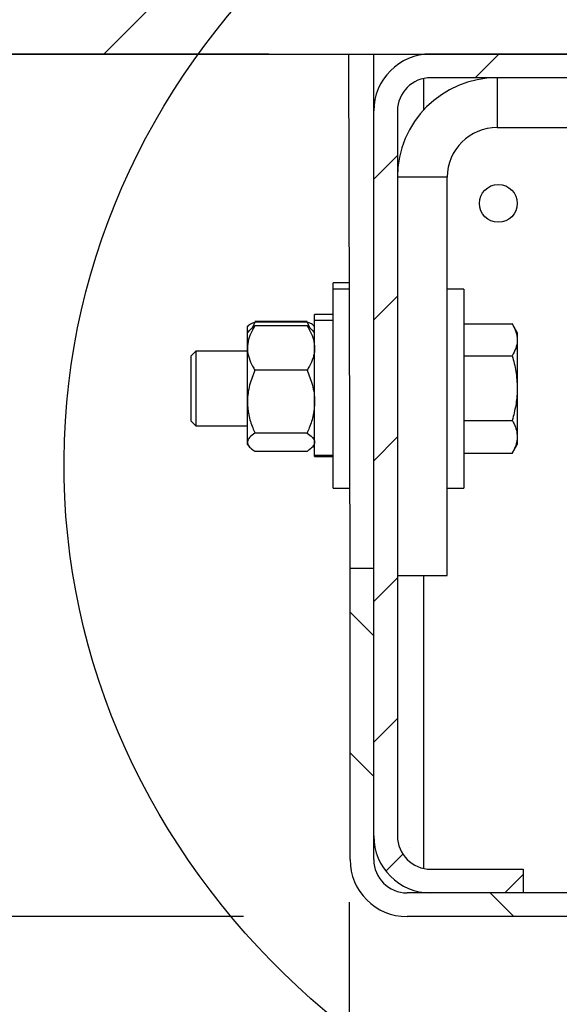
# Model space of a CAD drawing. Header units: inches. Extents: x 170 to 312, y 215 to 248.
# Tile 8 of 256: x 175.612 to 175.806, y 218.694 to 219.049. Entities that reach past the tile are written whole.
import ezdxf

# ---------------------------------------------------------------- set-up
doc = ezdxf.new("R2010")
doc.units = ezdxf.units.IN
doc.header["$LTSCALE"] = 0.25
doc.header["$MEASUREMENT"] = 0
for name, color, linetype in [('ANNOTATIONS', 1, 'Continuous'), ('DETAILS', 4, 'Continuous'), ('MOTOR RH', 7, 'Continuous')]:
    doc.layers.add(name, color=color, linetype=linetype)
doc.styles.add('ARIAL', font='arial.ttf', dxfattribs={"height": 0.09375})
doc.dimstyles.new('STANDARD$0', dxfattribs={"dimtxt": 0.09375, "dimasz": 0.09375, "dimexe": 0.03125, "dimexo": 0.046875, "dimgap": 0.09, "dimtad": 0, "dimtih": 1, "dimtoh": 1, "dimdec": 4, "dimzin": 0, "dimdsep": 46, "dimtxsty": 'ARIAL', "dimcen": 0.09, "dimadec": 0, "dimazin": 0, "dimtfac": 1, "dimtdec": 4, "dimtofl": 0, "dimtmove": 0, "dimatfit": 1, "dimfxl": 1, "dimtolj": 1, "dimtzin": 0, "dimarcsym": 0})

# ---------------------------------------------------------------- blocks, each defined once
blk = doc.blocks.new('*D141')
at = {"layer": 'ANNOTATIONS', "color": 0, "lineweight": -2, "transparency": 16777216}
for p, q in [((175.09415, 219.13), (175.09415, 219.22375)), ((175.70185, 219.03625), (175.0629, 219.03625)), ((175.69271, 218.72558), (175.0629, 218.72558)), ((175.09415, 218.63183), (175.09415, 218.53808))]:
    blk.add_line(p, q, dxfattribs=at)
at = {"layer": 'ANNOTATIONS', "color": 0, "transparency": 16777216}
for points in [[(175.07853, 219.13), (175.10978, 219.13), (175.09415, 219.03625)], [(175.07853, 218.63183), (175.10978, 218.63183), (175.09415, 218.72558)]]:
    blk.add_solid(points, dxfattribs=at)
at = {"layer": 'defpoints', "color": 0, "transparency": 16777216}
for p in [(175.74872, 219.03625), (175.09415, 218.72558), (175.73958, 218.72558)]:
    blk.add_point(p, dxfattribs=at)
at = {"layer": 'ANNOTATIONS', "color": 0, "transparency": 16777216, "insert": (175.09415, 218.88091), "char_height": 0.09375, "attachment_point": 5, "style": 'ARIAL'}
blk.add_mtext('\\A1;4 3/8"', dxfattribs=at)
blk = doc.blocks.new('*D142')
at = {"layer": 'ANNOTATIONS', "color": 0, "lineweight": -2, "transparency": 16777216}
for p, q in [((175.73074, 218.73079), (175.73074, 218.46581)), ((176.09841, 218.73225), (176.09841, 218.46581)), ((175.63699, 218.49706), (175.54324, 218.49706)), ((176.19216, 218.49706), (176.28591, 218.49706))]:
    blk.add_line(p, q, dxfattribs=at)
at = {"layer": 'ANNOTATIONS', "color": 0, "transparency": 16777216}
for points in [[(175.63699, 218.51268), (175.63699, 218.48143), (175.73074, 218.49706)], [(176.19216, 218.51268), (176.19216, 218.48143), (176.09841, 218.49706)]]:
    blk.add_solid(points, dxfattribs=at)
at = {"layer": 'defpoints', "color": 0, "transparency": 16777216}
for p in [(176.09841, 218.77912), (175.73074, 218.77766), (176.09841, 218.49706)]:
    blk.add_point(p, dxfattribs=at)
at = {"layer": 'ANNOTATIONS', "color": 0, "transparency": 16777216, "insert": (175.29013, 218.49706), "char_height": 0.09375, "attachment_point": 5, "style": 'ARIAL'}
blk.add_mtext('\\A1;5 1/4"', dxfattribs=at)

msp = doc.modelspace()

# ---------------------------------------------------------------- hatches: boundary and pattern name
at = {"layer": 'MOTOR RH'}
h = msp.add_hatch(dxfattribs=at)
h.set_pattern_fill('ANSI31', color=256, style=0)
h.set_pattern_definition([(45, (-10.87766, -35.71961), (-0.08838835, 0.08838835), [])])
h.paths.add_polyline_path([(176.09841, 219.55187), (175.41091, 219.55187), (175.41091, 219.31467), (175.34681, 219.31467), (175.48888, 219.26776), (175.41091, 219.26776), (175.41091, 219.03625), (176.09841, 219.03625), (176.09841, 219.19875)])
h = msp.add_hatch(dxfattribs=at)
h.set_pattern_fill('ANSI31', color=256, scale=0.286885, style=0)
h.set_pattern_definition([(45, (169.54622, 216.094297), (-0.02535731, 0.02535731), [])])
edge = h.paths.add_edge_path(flags=0)
edge.add_line((176.07457, 218.9259), (175.99648, 218.94682))
edge.add_line((175.99648, 218.94682), (175.99427, 218.93858))
edge.add_line((175.99427, 218.93858), (176.07237, 218.91765))
edge.add_arc((176.07767, 218.93747), 0.02051, 255, 360)
edge.add_line((176.09819, 218.93747), (176.09819, 219.01574))
edge.add_arc((176.07767, 219.01574), 0.02051, 0, 90)
edge.add_line((176.07767, 219.03625), (175.76009, 219.03625))
edge.add_arc((175.76009, 219.01574), 0.02051, 90, 180)
edge.add_line((175.73958, 219.01574), (175.73958, 218.75463))
edge.add_arc((175.76009, 218.75463), 0.02051, 180, 270)
edge.add_line((175.76009, 218.73412), (175.79337, 218.73412))
edge.add_line((175.79337, 218.73412), (175.79337, 218.74266))
edge.add_line((175.79337, 218.74266), (175.76009, 218.74266))
edge.add_arc((175.76009, 218.75463), 0.01198, 180, 270, ccw=False)
edge.add_line((175.74812, 218.75463), (175.74812, 219.01574))
edge.add_arc((175.76009, 219.01574), 0.01198, 90, 180, ccw=False)
edge.add_line((175.76009, 219.02771), (176.07767, 219.02771))
edge.add_arc((176.07767, 219.01574), 0.01198, 0, 90, ccw=False)
edge.add_line((176.08965, 219.01574), (176.08965, 218.93747))
edge.add_arc((176.07767, 218.93747), 0.01198, 255, 360, ccw=False)
h = msp.add_hatch(dxfattribs=at)
h.set_pattern_fill('ANSI31', color=256, scale=0.286885, angle=90, style=0)
h.set_pattern_definition([(135, (169.54622, 216.094297), (-0.02535731, -0.02535731), [])])
edge = h.paths.add_edge_path(flags=0)
edge.add_line((175.99648, 218.84191), (176.07457, 218.86283))
edge.add_arc((176.07767, 218.85126), 0.01198, 0, 105, ccw=False)
edge.add_line((176.08965, 218.85126), (176.08965, 218.7461))
edge.add_arc((176.07767, 218.7461), 0.01198, 270, 360, ccw=False)
edge.add_line((176.07767, 218.73412), (175.75156, 218.73412))
edge.add_arc((175.75156, 218.7461), 0.01198, 180, 270, ccw=False)
edge.add_line((175.73958, 218.7461), (175.73958, 218.8511))
edge.add_line((175.73958, 218.8511), (175.73105, 218.8511))
edge.add_line((175.73105, 218.8511), (175.73105, 218.7461))
edge.add_arc((175.75156, 218.7461), 0.02051, 180, 270)
edge.add_line((175.75156, 218.72559), (176.07767, 218.72559))
edge.add_arc((176.07767, 218.7461), 0.02051, 270, 360)
edge.add_line((176.09819, 218.7461), (176.09819, 218.85126))
edge.add_arc((176.07767, 218.85126), 0.02051, 0, 105)
edge.add_line((176.07237, 218.87108), (175.99427, 218.85015))
edge.add_line((175.99427, 218.85015), (175.99648, 218.84191))

# ---------------------------------------------------------------- linework, layer by layer
at = {"layer": 'DETAILS'}
msp.add_ellipse((175.91893, 218.88826), major_axis=(0.29083, -0.002), ratio=0.919729, dxfattribs=at)
at = {"layer": 'MOTOR RH'}
for p, q in [((175.41091, 219.03625), (176.09841, 219.03625)), ((175.73062, 219.03625), (175.75751, 219.03625)), ((175.73105, 218.8511), (175.73062, 219.03625)), ((175.73958, 218.7461), (175.73958, 219.03625)), ((175.75751, 219.03625), (175.75751, 219.03609)), ((176.07767, 219.03625), (175.76009, 219.03625)), ((175.75751, 219.02743), (175.75751, 219.01605)), ((176.07767, 219.02771), (175.76009, 219.02771)), ((175.78398, 219.02771), (175.78398, 219.00978)), ((175.74812, 219.01574), (175.74812, 218.75463)), ((175.78398, 219.00978), (176.01417, 219.00978)), ((175.76605, 218.99185), (175.74812, 218.99185)), ((175.76605, 218.84841), (175.76605, 218.99185)), ((175.73098, 218.95386), (175.72503, 218.95386)), ((175.72503, 218.8799), (175.72503, 218.95386)), ((175.73098, 218.95162), (175.72503, 218.95162)), ((175.772, 218.95162), (175.76605, 218.95162)), ((175.772, 218.95162), (175.772, 218.8799)), ((175.72503, 218.94249), (175.71828, 218.94249)), ((175.71828, 218.89126), (175.71828, 218.94249)), ((175.69436, 218.93844), (175.69411, 218.93815)), ((175.69444, 218.93853), (175.69436, 218.93844)), ((175.6968, 218.93967), (175.69596, 218.93778)), ((175.71559, 218.93991), (175.6968, 218.93991)), ((175.71559, 218.93967), (175.6968, 218.93967)), ((175.71559, 218.93967), (175.71643, 218.93778)), ((175.71828, 218.93815), (175.71796, 218.93853)), ((175.72503, 218.94025), (175.71828, 218.94025)), ((175.772, 218.93903), (175.78942, 218.93903)), ((175.79122, 218.93591), (175.78934, 218.93916)), ((175.69411, 218.8956), (175.69411, 218.93815)), ((175.69489, 218.93681), (175.69411, 218.93591)), ((175.71559, 218.93838), (175.6968, 218.93838)), ((175.71828, 218.93591), (175.71751, 218.93681)), ((175.79122, 218.93591), (175.79122, 218.8956)), ((175.67552, 218.9292), (175.67374, 218.92743)), ((175.69411, 218.9292), (175.67552, 218.9292)), ((175.67552, 218.9292), (175.67552, 218.90231)), ((175.67374, 218.92743), (175.67374, 218.90409)), ((175.772, 218.92759), (175.78942, 218.92759)), ((175.71559, 218.92236), (175.6968, 218.92236)), ((175.67374, 218.90409), (175.67552, 218.90231)), ((175.772, 218.90432), (175.78942, 218.90432)), ((175.67552, 218.90231), (175.69411, 218.90231)), ((175.71559, 218.89974), (175.6968, 218.89974)), ((175.69411, 218.8956), (175.69489, 218.8947)), ((175.71559, 218.89313), (175.6968, 218.89313)), ((175.71559, 218.89311), (175.6968, 218.89311)), ((175.71751, 218.8947), (175.71828, 218.8956)), ((175.772, 218.89249), (175.78942, 218.89249)), ((175.78934, 218.89235), (175.79122, 218.8956)), ((175.71828, 218.89178), (175.72503, 218.89178)), ((175.71828, 218.89129), (175.72503, 218.89129)), ((175.71828, 218.89126), (175.72503, 218.89126)), ((175.72503, 218.8799), (175.73098, 218.8799)), ((175.76605, 218.8799), (175.772, 218.8799)), ((175.73105, 218.7461), (175.73105, 218.8511)), ((175.73105, 218.8511), (175.73958, 218.8511)), ((175.74812, 218.84841), (175.76605, 218.84841)), ((175.75751, 218.84841), (175.75751, 218.74294)), ((175.76009, 218.74266), (175.79337, 218.74266)), ((175.79337, 218.74266), (175.79337, 218.73412)), ((176.07767, 218.73412), (175.75156, 218.73412)), ((176.07767, 218.72559), (175.75156, 218.72559))]:
    msp.add_line(p, q, dxfattribs=at)
msp.add_circle((175.78441, 218.98246), 0.00681, dxfattribs=at)
for centre, radius, start, end in [((175.76009, 219.01574), 0.02051, 90, 180), ((175.76009, 219.01574), 0.01198, 90, 180), ((175.78398, 218.99185), 0.03586, 90, 180), ((175.78398, 218.99185), 0.01793, 90, 180), ((175.76009, 218.75463), 0.02051, 180, 270), ((175.76009, 218.75463), 0.01198, 180, 270), ((175.75156, 218.7461), 0.02051, 180, 270), ((175.75156, 218.7461), 0.01198, 180, 270)]:
    msp.add_arc(centre, radius, start, end, dxfattribs=at)
for points, knots in [([(175.69443, 218.93838), (175.69448, 218.93847), (175.69466, 218.93882), (175.69564, 218.93924), (175.69654, 218.93958), (175.6968, 218.93967)], [0, 0, 0, 0, 0.200527, 0.766054, 1, 1, 1, 1]), ([(175.71797, 218.93838), (175.71792, 218.93847), (175.71774, 218.93882), (175.71676, 218.93924), (175.71586, 218.93958), (175.71559, 218.93967)], [0, 0, 0, 0, 0.200527, 0.766054, 1, 1, 1, 1]), ([(175.78942, 218.93903), (175.78992, 218.9381), (175.79094, 218.93622), (175.79113, 218.93429), (175.79122, 218.93331)], [0, 0, 0, 0, 0.495458, 1, 1, 1, 1]), ([(175.6968, 218.93838), (175.6964, 218.93771), (175.69546, 218.9361), (175.69437, 218.93343), (175.6942, 218.9314), (175.69411, 218.93037)], [0, 0, 0, 0, 0.265485, 0.628082, 1, 1, 1, 1]), ([(175.69493, 218.93677), (175.69526, 218.93713), (175.69575, 218.93768), (175.69653, 218.9382), (175.6968, 218.93838)], [0, 0, 0, 0, 0.650472, 1, 1, 1, 1]), ([(175.71559, 218.93838), (175.71599, 218.93771), (175.71694, 218.9361), (175.71803, 218.93343), (175.7182, 218.9314), (175.71828, 218.93037)], [0, 0, 0, 0, 0.265485, 0.628082, 1, 1, 1, 1]), ([(175.71746, 218.93677), (175.71714, 218.93713), (175.71664, 218.93768), (175.71587, 218.9382), (175.71559, 218.93838)], [0, 0, 0, 0, 0.650472, 1, 1, 1, 1]), ([(175.79122, 218.93331), (175.79122, 218.93317), (175.7912, 218.93215), (175.79081, 218.93021), (175.78989, 218.92847), (175.78942, 218.92759)], [0, 0, 0, 0, 0.070081, 0.53078, 1, 1, 1, 1]), ([(175.69411, 218.93037), (175.69412, 218.93019), (175.69414, 218.92899), (175.69457, 218.92676), (175.69565, 218.92428), (175.69652, 218.92284), (175.6968, 218.92236)], [0, 0, 0, 0, 0.065884, 0.434359, 0.813358, 1, 1, 1, 1]), ([(175.71828, 218.93037), (175.71828, 218.93019), (175.71826, 218.92899), (175.71782, 218.92676), (175.71675, 218.92428), (175.71588, 218.92284), (175.71559, 218.92236)], [0, 0, 0, 0, 0.065884, 0.434359, 0.813358, 1, 1, 1, 1]), ([(175.78942, 218.92759), (175.78992, 218.9257), (175.79094, 218.92189), (175.79113, 218.91795), (175.79122, 218.91596)], [0, 0, 0, 0, 0.495458, 1, 1, 1, 1]), ([(175.6968, 218.92236), (175.6961, 218.92061), (175.69466, 218.91703), (175.69412, 218.91311), (175.69411, 218.91111), (175.69411, 218.91105)], [0, 0, 0, 0, 0.483998, 0.985621, 1, 1, 1, 1]), ([(175.71559, 218.92236), (175.7163, 218.92061), (175.71774, 218.91703), (175.71828, 218.91311), (175.71828, 218.91111), (175.71828, 218.91105)], [0, 0, 0, 0, 0.483998, 0.985621, 1, 1, 1, 1]), ([(175.79122, 218.91596), (175.79122, 218.91568), (175.7912, 218.91359), (175.79081, 218.90966), (175.78989, 218.90611), (175.78942, 218.90432)], [0, 0, 0, 0, 0.070081, 0.53078, 1, 1, 1, 1]), ([(175.69411, 218.91105), (175.69422, 218.90947), (175.69442, 218.90625), (175.69563, 218.9025), (175.69654, 218.90036), (175.6968, 218.89974)], [0, 0, 0, 0, 0.405721, 0.826099, 1, 1, 1, 1]), ([(175.71828, 218.91105), (175.71818, 218.90947), (175.71797, 218.90625), (175.71677, 218.9025), (175.71586, 218.90036), (175.71559, 218.89974)], [0, 0, 0, 0, 0.405721, 0.826099, 1, 1, 1, 1]), ([(175.78942, 218.90432), (175.78964, 218.9039), (175.79027, 218.90273), (175.79104, 218.90076), (175.79116, 218.89919), (175.79122, 218.8984)], [0, 0, 0, 0, 0.21678, 0.605832, 1, 1, 1, 1]), ([(175.6968, 218.89974), (175.6961, 218.89922), (175.69466, 218.89818), (175.69412, 218.89703), (175.69411, 218.89645), (175.69411, 218.89643)], [0, 0, 0, 0, 0.483998, 0.985621, 1, 1, 1, 1]), ([(175.71559, 218.89974), (175.7163, 218.89922), (175.71774, 218.89818), (175.71828, 218.89703), (175.71828, 218.89645), (175.71828, 218.89643)], [0, 0, 0, 0, 0.4839977, 0.9856214, 1, 1, 1, 1]), ([(175.69411, 218.89643), (175.69422, 218.89597), (175.69442, 218.89503), (175.69563, 218.89394), (175.69654, 218.89331), (175.6968, 218.89313)], [0, 0, 0, 0, 0.405721, 0.826099, 1, 1, 1, 1]), ([(175.71828, 218.89643), (175.71818, 218.89597), (175.71797, 218.89503), (175.71677, 218.89394), (175.71586, 218.89331), (175.71559, 218.89313)], [0, 0, 0, 0, 0.405721, 0.826099, 1, 1, 1, 1]), ([(175.79122, 218.8984), (175.7912, 218.89793), (175.79111, 218.89593), (175.79015, 218.89398), (175.78942, 218.89249)], [0, 0, 0, 0, 0.236627, 1, 1, 1, 1])]:
    msp.add_open_spline(points, degree=3, knots=knots, dxfattribs=at)

# ---------------------------------------------------------------- dimensions: what is measured, and where the dimension line sits
at = {"layer": 'ANNOTATIONS'}
dim = msp.add_linear_dim(base=(175.09415, 218.72558), p1=(175.74872, 219.03625), p2=(175.73958, 218.72558), angle=90, text='4 3/8"', dimstyle='STANDARD$0', dxfattribs=at)
dim.commit()
dim.dimension.update_dxf_attribs({"geometry": '*D141', "text_midpoint": (175.09415, 218.88091), "dimtype": 160})
dim = msp.add_linear_dim(base=(176.09841, 218.49706), p1=(175.73074, 218.77766), p2=(176.09841, 218.77912), text='5 1/4"', dimstyle='STANDARD$0', dxfattribs=at)
dim.commit()
dim.dimension.update_dxf_attribs({"geometry": '*D142', "text_midpoint": (175.29013, 218.49706), "dimtype": 160})

doc.saveas('drawing.dxf')
